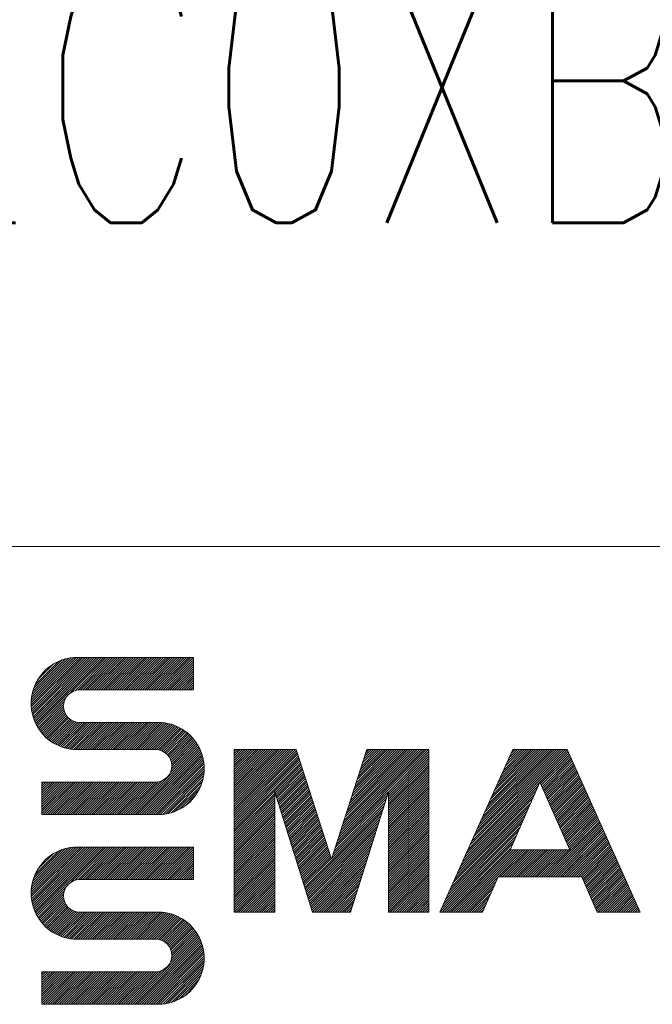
# Model space of a CAD drawing. Header units: millimetres. Extents: x 0 to 1189, y 0 to 841.
# Tile 13 of 23: x 1050 to 1061, y 18 to 37. Entities that reach past the tile are written whole.
import ezdxf

# ---------------------------------------------------------------- set-up
doc = ezdxf.new("R2010")
doc.units = ezdxf.units.MM
doc.layers.get('0').update_dxf_attribs({"linetype": 'CONTINUOUS'})
doc.layers.add('220', color=7, linetype='CONTINUOUS', true_color=0xffffff)
doc.styles.add('latin_extended', font='simplex.shx')

# ---------------------------------------------------------------- blocks, each defined once
blk = doc.blocks.new('HATCH7')
at = {"color": 1, "linetype": 'Continuous', "lineweight": 13}
for p, q in [((1053.513, 23.14), (1053.543, 23.17)), ((1053.513, 23.097), (1053.586, 23.17)), ((1053.513, 23.055), (1053.628, 23.17)), ((1053.513, 23.013), (1053.67, 23.17)), ((1053.513, 22.97), (1053.713, 23.17)), ((1053.513, 22.928), (1053.755, 23.17)), ((1053.513, 22.885), (1053.798, 23.17)), ((1053.513, 22.843), (1053.84, 23.17)), ((1053.513, 22.8), (1053.883, 23.17)), ((1053.513, 22.758), (1053.925, 23.17)), ((1053.513, 22.716), (1053.967, 23.17)), ((1053.513, 22.673), (1054.01, 23.17)), ((1053.513, 22.631), (1054.052, 23.17)), ((1053.513, 22.588), (1054.095, 23.17)), ((1053.513, 22.546), (1054.137, 23.17)), ((1053.513, 22.503), (1054.179, 23.17)), ((1053.513, 22.461), (1054.222, 23.17)), ((1053.513, 22.419), (1054.264, 23.17)), ((1053.513, 22.376), (1054.307, 23.17)), ((1053.513, 22.334), (1054.349, 23.17)), ((1053.513, 22.291), (1054.392, 23.17)), ((1053.513, 22.249), (1054.434, 23.17)), ((1053.513, 22.206), (1054.476, 23.17)), ((1053.513, 22.164), (1054.519, 23.17)), ((1053.513, 22.122), (1054.561, 23.17)), ((1053.513, 22.079), (1054.604, 23.17)), ((1053.513, 22.037), (1054.646, 23.17)), ((1053.513, 21.994), (1054.665, 23.147)), ((1053.513, 21.952), (1054.676, 23.115)), ((1053.513, 21.909), (1054.686, 23.083)), ((1055.423, 21.486), (1057.107, 23.17)), ((1055.444, 21.549), (1057.064, 23.17)), ((1055.464, 21.612), (1057.022, 23.17)), ((1055.484, 21.675), (1056.98, 23.17)), ((1055.505, 21.737), (1056.937, 23.17)), ((1055.525, 21.8), (1056.895, 23.17)), ((1055.545, 21.863), (1056.852, 23.17)), ((1055.565, 21.926), (1056.81, 23.17)), ((1055.586, 21.988), (1056.768, 23.17)), ((1055.606, 22.051), (1056.725, 23.17)), ((1055.626, 22.114), (1056.683, 23.17)), ((1055.647, 22.176), (1056.64, 23.17)), ((1055.667, 22.239), (1056.598, 23.17)), ((1055.687, 22.302), (1056.555, 23.17)), ((1055.708, 22.365), (1056.513, 23.17)), ((1055.728, 22.427), (1056.471, 23.17)), ((1055.748, 22.49), (1056.428, 23.17)), ((1055.768, 22.553), (1056.386, 23.17)), ((1055.789, 22.615), (1056.343, 23.17)), ((1055.809, 22.678), (1056.301, 23.17)), ((1055.829, 22.741), (1056.258, 23.17)), ((1055.85, 22.804), (1056.216, 23.17)), ((1055.87, 22.866), (1056.174, 23.17)), ((1055.89, 22.929), (1056.131, 23.17)), ((1055.91, 22.992), (1056.089, 23.17)), ((1055.931, 23.054), (1056.046, 23.17)), ((1055.951, 23.117), (1056.004, 23.17)), ((1056.363, 22.384), (1057.113, 23.134)), ((1056.363, 22.341), (1057.113, 23.091)), ((1053.513, 21.867), (1054.697, 23.051)), ((1053.513, 21.825), (1054.707, 23.019)), ((1053.513, 21.782), (1054.717, 22.986)), ((1053.513, 21.74), (1054.728, 22.954)), ((1053.513, 21.697), (1054.738, 22.922)), ((1056.363, 22.299), (1057.113, 23.049)), ((1056.363, 22.256), (1057.113, 23.006)), ((1056.363, 22.214), (1057.113, 22.964)), ((1056.363, 22.171), (1057.113, 22.921)), ((1053.513, 21.655), (1054.748, 22.89)), ((1054.269, 22.368), (1054.759, 22.858)), ((1054.279, 22.336), (1054.769, 22.826)), ((1054.289, 22.304), (1054.779, 22.794)), ((1054.299, 22.272), (1054.79, 22.762)), ((1054.31, 22.239), (1054.8, 22.73)), ((1056.363, 22.129), (1057.113, 22.879)), ((1056.363, 22.087), (1057.113, 22.837)), ((1056.363, 22.044), (1057.113, 22.794)), ((1056.363, 22.002), (1057.113, 22.752)), ((1054.32, 22.207), (1054.811, 22.698)), ((1054.33, 22.175), (1054.821, 22.666)), ((1054.34, 22.143), (1054.831, 22.634)), ((1054.35, 22.11), (1054.842, 22.602)), ((1054.36, 22.078), (1054.852, 22.57)), ((1054.371, 22.046), (1054.862, 22.538)), ((1056.363, 21.959), (1057.113, 22.709)), ((1056.363, 21.917), (1057.113, 22.667)), ((1056.363, 21.874), (1057.113, 22.624)), ((1056.363, 21.832), (1057.113, 22.582)), ((1056.363, 21.79), (1057.113, 22.54)), ((1053.513, 21.612), (1054.263, 22.362)), ((1054.381, 22.014), (1054.873, 22.506)), ((1054.391, 21.981), (1054.883, 22.474)), ((1054.401, 21.949), (1054.894, 22.442)), ((1054.411, 21.917), (1054.904, 22.409)), ((1054.422, 21.885), (1054.914, 22.377)), ((1055.403, 21.424), (1056.362, 22.382)), ((1056.363, 21.747), (1057.113, 22.497)), ((1056.363, 21.705), (1057.113, 22.455)), ((1056.363, 21.662), (1057.113, 22.412)), ((1056.363, 21.62), (1057.113, 22.37)), ((1053.513, 21.57), (1054.263, 22.32)), ((1053.513, 21.528), (1054.263, 22.278)), ((1053.513, 21.485), (1054.263, 22.235)), ((1053.513, 21.443), (1054.263, 22.193)), ((1054.432, 21.852), (1054.925, 22.345)), ((1054.442, 21.82), (1054.935, 22.313)), ((1054.452, 21.788), (1054.945, 22.281)), ((1054.462, 21.756), (1054.956, 22.249)), ((1054.472, 21.723), (1054.966, 22.217)), ((1054.483, 21.691), (1054.977, 22.185)), ((1055.342, 21.236), (1056.303, 22.196)), ((1055.363, 21.298), (1056.322, 22.258)), ((1055.383, 21.361), (1056.342, 22.32)), ((1056.363, 21.577), (1057.113, 22.327)), ((1056.363, 21.535), (1057.113, 22.285)), ((1056.363, 21.493), (1057.113, 22.243)), ((1056.363, 21.45), (1057.113, 22.2)), ((1053.513, 21.4), (1054.263, 22.15)), ((1053.513, 21.358), (1054.263, 22.108)), ((1053.513, 21.316), (1054.263, 22.066)), ((1053.513, 21.273), (1054.263, 22.023)), ((1054.493, 21.659), (1054.987, 22.153)), ((1054.503, 21.627), (1054.997, 22.121)), ((1054.513, 21.594), (1055.008, 22.089)), ((1054.523, 21.562), (1055.018, 22.057)), ((1054.534, 21.53), (1055.028, 22.025)), ((1054.544, 21.498), (1055.039, 21.993)), ((1054.819, 20.627), (1056.264, 22.072)), ((1054.829, 20.595), (1056.244, 22.01)), ((1055.322, 21.173), (1056.283, 22.134)), ((1056.363, 21.408), (1057.113, 22.158)), ((1056.363, 21.365), (1057.113, 22.115)), ((1056.363, 21.323), (1057.113, 22.073)), ((1056.363, 21.281), (1057.113, 22.031)), ((1053.513, 21.231), (1054.263, 21.981)), ((1053.513, 21.188), (1054.263, 21.938)), ((1053.513, 21.146), (1054.263, 21.896)), ((1053.513, 21.103), (1054.263, 21.853)), ((1053.513, 21.061), (1054.263, 21.811)), ((1054.554, 21.465), (1055.049, 21.961)), ((1054.564, 21.433), (1055.06, 21.929)), ((1054.574, 21.401), (1055.07, 21.897)), ((1054.584, 21.369), (1055.08, 21.865)), ((1054.595, 21.336), (1055.091, 21.832)), ((1054.839, 20.563), (1056.225, 21.948)), ((1054.849, 20.53), (1056.205, 21.886)), ((1054.859, 20.498), (1056.185, 21.824)), ((1056.363, 21.238), (1057.113, 21.988)), ((1056.363, 21.196), (1057.113, 21.946)), ((1056.363, 21.153), (1057.113, 21.903)), ((1056.363, 21.111), (1057.113, 21.861)), ((1056.363, 21.068), (1057.113, 21.818)), ((1053.513, 21.019), (1054.263, 21.769)), ((1053.513, 20.976), (1054.263, 21.726)), ((1053.513, 20.934), (1054.263, 21.684)), ((1053.513, 20.891), (1054.263, 21.641)), ((1054.605, 21.304), (1055.101, 21.8)), ((1054.615, 21.272), (1055.111, 21.768)), ((1054.625, 21.24), (1055.122, 21.736)), ((1054.635, 21.207), (1055.132, 21.704)), ((1054.646, 21.175), (1055.142, 21.672)), ((1054.656, 21.143), (1055.153, 21.64)), ((1054.87, 20.466), (1056.166, 21.762)), ((1054.88, 20.434), (1056.146, 21.7)), ((1054.89, 20.401), (1056.127, 21.638)), ((1056.363, 21.026), (1057.113, 21.776)), ((1056.363, 20.984), (1057.113, 21.734)), ((1056.363, 20.941), (1057.113, 21.691)), ((1056.363, 20.899), (1057.113, 21.649)), ((1053.513, 20.849), (1054.263, 21.599)), ((1053.513, 20.806), (1054.263, 21.556)), ((1053.513, 20.764), (1054.263, 21.514)), ((1053.513, 20.722), (1054.263, 21.472)), ((1054.666, 21.111), (1055.163, 21.608)), ((1054.676, 21.079), (1055.174, 21.576)), ((1054.686, 21.046), (1055.184, 21.544)), ((1054.696, 21.014), (1055.194, 21.512)), ((1054.707, 20.982), (1055.205, 21.48)), ((1054.717, 20.95), (1055.215, 21.448)), ((1054.9, 20.369), (1056.107, 21.576)), ((1054.91, 20.337), (1056.087, 21.514)), ((1054.92, 20.305), (1056.068, 21.452)), ((1056.363, 20.856), (1057.113, 21.606)), ((1056.363, 20.814), (1057.113, 21.564)), ((1056.363, 20.771), (1057.113, 21.521)), ((1056.363, 20.729), (1057.113, 21.479)), ((1053.513, 20.679), (1054.263, 21.429)), ((1053.513, 20.637), (1054.263, 21.387)), ((1053.513, 20.594), (1054.263, 21.344)), ((1053.513, 20.552), (1054.263, 21.302)), ((1054.727, 20.917), (1055.225, 21.416)), ((1054.737, 20.885), (1055.236, 21.384)), ((1054.747, 20.853), (1055.246, 21.352)), ((1054.758, 20.821), (1055.257, 21.32)), ((1054.768, 20.788), (1055.267, 21.288)), ((1054.931, 20.272), (1056.048, 21.39)), ((1054.941, 20.24), (1056.029, 21.328)), ((1054.951, 20.208), (1056.009, 21.266)), ((1056.363, 20.687), (1057.113, 21.437)), ((1056.363, 20.644), (1057.113, 21.394)), ((1056.363, 20.602), (1057.113, 21.352)), ((1056.363, 20.559), (1057.113, 21.309)), ((1056.363, 20.517), (1057.113, 21.267)), ((1053.513, 20.509), (1054.263, 21.259)), ((1053.513, 20.467), (1054.263, 21.217)), ((1053.513, 20.425), (1054.263, 21.175)), ((1053.513, 20.382), (1054.263, 21.132)), ((1053.513, 20.34), (1054.263, 21.09)), ((1054.778, 20.756), (1055.277, 21.255)), ((1054.788, 20.724), (1055.288, 21.223)), ((1054.798, 20.692), (1055.298, 21.191)), ((1054.808, 20.659), (1055.308, 21.159)), ((1054.961, 20.176), (1055.99, 21.204)), ((1054.998, 20.17), (1055.97, 21.142)), ((1055.04, 20.17), (1055.95, 21.08)), ((1056.363, 20.474), (1057.113, 21.224)), ((1056.363, 20.432), (1057.113, 21.182)), ((1056.363, 20.39), (1057.113, 21.14)), ((1056.363, 20.347), (1057.113, 21.097)), ((1053.513, 20.297), (1054.263, 21.047)), ((1053.513, 20.255), (1054.263, 21.005)), ((1053.513, 20.212), (1054.263, 20.962)), ((1053.513, 20.17), (1054.263, 20.92)), ((1055.083, 20.17), (1055.931, 21.018)), ((1055.125, 20.17), (1055.911, 20.956)), ((1056.363, 20.305), (1057.113, 21.055)), ((1056.363, 20.262), (1057.113, 21.012)), ((1056.363, 20.22), (1057.113, 20.97)), ((1056.363, 20.177), (1057.113, 20.927)), ((1053.555, 20.17), (1054.263, 20.878)), ((1053.598, 20.17), (1054.263, 20.835)), ((1053.64, 20.17), (1054.263, 20.793)), ((1053.683, 20.17), (1054.263, 20.75)), ((1055.168, 20.17), (1055.892, 20.894)), ((1055.21, 20.17), (1055.872, 20.832)), ((1055.252, 20.17), (1055.852, 20.77)), ((1056.398, 20.17), (1057.113, 20.885)), ((1056.44, 20.17), (1057.113, 20.843)), ((1056.483, 20.17), (1057.113, 20.8)), ((1056.525, 20.17), (1057.113, 20.758)), ((1053.725, 20.17), (1054.263, 20.708)), ((1053.768, 20.17), (1054.263, 20.665)), ((1053.81, 20.17), (1054.263, 20.623)), ((1053.852, 20.17), (1054.263, 20.581)), ((1053.895, 20.17), (1054.263, 20.538)), ((1055.295, 20.17), (1055.833, 20.708)), ((1055.337, 20.17), (1055.813, 20.646)), ((1055.38, 20.17), (1055.794, 20.584)), ((1056.568, 20.17), (1057.113, 20.715)), ((1056.61, 20.17), (1057.113, 20.673)), ((1056.653, 20.17), (1057.113, 20.63)), ((1056.695, 20.17), (1057.113, 20.588)), ((1056.737, 20.17), (1057.113, 20.546)), ((1053.937, 20.17), (1054.263, 20.496)), ((1053.98, 20.17), (1054.263, 20.453)), ((1054.022, 20.17), (1054.263, 20.411)), ((1054.064, 20.17), (1054.263, 20.368)), ((1055.422, 20.17), (1055.774, 20.522)), ((1055.465, 20.17), (1055.755, 20.46)), ((1055.507, 20.17), (1055.735, 20.398)), ((1056.78, 20.17), (1057.113, 20.503)), ((1056.822, 20.17), (1057.113, 20.461)), ((1056.865, 20.17), (1057.113, 20.418)), ((1056.907, 20.17), (1057.113, 20.376)), ((1054.107, 20.17), (1054.263, 20.326)), ((1054.149, 20.17), (1054.263, 20.284)), ((1054.192, 20.17), (1054.263, 20.241)), ((1054.234, 20.17), (1054.263, 20.199)), ((1055.549, 20.17), (1055.715, 20.336)), ((1055.592, 20.17), (1055.696, 20.274)), ((1055.634, 20.17), (1055.676, 20.212)), ((1056.949, 20.17), (1057.113, 20.333)), ((1056.992, 20.17), (1057.113, 20.291)), ((1057.034, 20.17), (1057.113, 20.249)), ((1057.077, 20.17), (1057.113, 20.206))]:
    blk.add_line(p, q, dxfattribs=at)
blk = doc.blocks.new('HATCH9')
at = {"color": 1, "linetype": 'Continuous', "lineweight": 13}
for p, q in [((1057.764, 21.173), (1059.694, 23.102)), ((1057.799, 21.25), (1059.68, 23.131)), ((1057.834, 21.327), (1059.667, 23.161)), ((1057.868, 21.404), (1059.634, 23.17)), ((1057.903, 21.481), (1059.592, 23.17)), ((1057.938, 21.559), (1059.549, 23.17)), ((1057.973, 21.636), (1059.507, 23.17)), ((1058.007, 21.713), (1059.464, 23.17)), ((1058.042, 21.79), (1059.422, 23.17)), ((1058.077, 21.867), (1059.38, 23.17)), ((1058.111, 21.944), (1059.337, 23.17)), ((1058.146, 22.021), (1059.295, 23.17)), ((1058.181, 22.099), (1059.252, 23.17)), ((1058.216, 22.176), (1059.21, 23.17)), ((1058.25, 22.253), (1059.167, 23.17)), ((1058.285, 22.33), (1059.125, 23.17)), ((1058.32, 22.407), (1059.083, 23.17)), ((1058.354, 22.484), (1059.04, 23.17)), ((1058.389, 22.561), (1058.998, 23.17)), ((1058.424, 22.638), (1058.955, 23.17)), ((1058.459, 22.716), (1058.913, 23.17)), ((1058.493, 22.793), (1058.87, 23.17)), ((1058.528, 22.87), (1058.828, 23.17)), ((1058.563, 22.947), (1058.786, 23.17)), ((1058.597, 23.024), (1058.743, 23.17)), ((1058.632, 23.101), (1058.701, 23.17)), ((1059.175, 22.541), (1059.707, 23.073)), ((1059.188, 22.511), (1059.72, 23.044)), ((1059.201, 22.482), (1059.733, 23.014)), ((1059.214, 22.453), (1059.746, 22.985)), ((1059.227, 22.423), (1059.759, 22.956)), ((1059.24, 22.394), (1059.773, 22.927)), ((1059.253, 22.364), (1059.786, 22.897)), ((1059.266, 22.335), (1059.799, 22.868)), ((1059.279, 22.305), (1059.812, 22.839)), ((1059.292, 22.276), (1059.825, 22.809)), ((1059.305, 22.247), (1059.838, 22.78)), ((1059.318, 22.217), (1059.852, 22.751)), ((1059.331, 22.188), (1059.865, 22.722)), ((1059.344, 22.158), (1059.878, 22.692)), ((1059.357, 22.129), (1059.891, 22.663)), ((1059.37, 22.099), (1059.904, 22.634)), ((1059.383, 22.07), (1059.917, 22.605)), ((1059.396, 22.041), (1059.931, 22.575)), ((1059.409, 22.011), (1059.944, 22.546)), ((1057.695, 21.019), (1059.099, 22.423)), ((1057.73, 21.096), (1059.133, 22.499)), ((1059.422, 21.982), (1059.957, 22.517)), ((1059.435, 21.952), (1059.97, 22.488)), ((1059.448, 21.923), (1059.983, 22.458)), ((1059.461, 21.893), (1059.996, 22.429)), ((1059.474, 21.864), (1060.01, 22.4)), ((1059.487, 21.835), (1060.023, 22.371)), ((1057.591, 20.787), (1058.998, 22.195)), ((1057.625, 20.864), (1059.032, 22.271)), ((1057.66, 20.941), (1059.066, 22.347)), ((1059.5, 21.805), (1060.036, 22.341)), ((1059.513, 21.776), (1060.049, 22.312)), ((1059.526, 21.746), (1060.062, 22.283)), ((1059.539, 21.717), (1060.075, 22.254)), ((1059.552, 21.688), (1060.089, 22.224)), ((1059.565, 21.658), (1060.102, 22.195)), ((1057.521, 20.633), (1058.931, 22.043)), ((1057.556, 20.71), (1058.965, 22.119)), ((1059.578, 21.629), (1060.115, 22.166)), ((1059.591, 21.599), (1060.128, 22.137)), ((1059.604, 21.57), (1060.141, 22.107)), ((1059.617, 21.54), (1060.154, 22.078)), ((1059.63, 21.511), (1060.168, 22.049)), ((1059.643, 21.482), (1060.181, 22.019)), ((1059.656, 21.452), (1060.194, 21.99)), ((1057.417, 20.401), (1058.83, 21.815)), ((1057.452, 20.479), (1058.864, 21.891)), ((1057.487, 20.556), (1058.898, 21.967)), ((1059.236, 20.82), (1060.26, 21.844)), ((1059.278, 20.82), (1060.273, 21.815)), ((1059.669, 21.423), (1060.207, 21.961)), ((1059.682, 21.393), (1060.22, 21.932)), ((1059.695, 21.364), (1060.233, 21.902)), ((1059.708, 21.334), (1060.247, 21.873)), ((1057.348, 20.247), (1058.763, 21.663)), ((1057.382, 20.324), (1058.797, 21.739)), ((1059.321, 20.82), (1060.286, 21.785)), ((1059.363, 20.82), (1060.299, 21.756)), ((1059.405, 20.82), (1060.312, 21.727)), ((1059.448, 20.82), (1060.326, 21.698)), ((1059.49, 20.82), (1060.339, 21.668)), ((1059.533, 20.82), (1060.352, 21.639)), ((1057.313, 20.17), (1058.73, 21.587)), ((1057.355, 20.17), (1058.696, 21.511)), ((1059.575, 20.82), (1060.365, 21.61)), ((1059.618, 20.82), (1060.378, 21.581)), ((1059.66, 20.82), (1060.391, 21.551)), ((1059.702, 20.82), (1060.405, 21.522)), ((1059.745, 20.82), (1060.418, 21.493)), ((1059.787, 20.82), (1060.431, 21.464)), ((1057.398, 20.17), (1058.662, 21.435)), ((1057.44, 20.17), (1058.629, 21.359)), ((1057.483, 20.17), (1058.633, 21.32)), ((1057.525, 20.17), (1058.675, 21.32)), ((1057.568, 20.17), (1058.718, 21.32)), ((1057.61, 20.17), (1058.76, 21.32)), ((1057.652, 20.17), (1058.802, 21.32)), ((1057.695, 20.17), (1058.845, 21.32)), ((1057.737, 20.17), (1058.887, 21.32)), ((1058.43, 20.82), (1058.93, 21.32)), ((1058.472, 20.82), (1058.972, 21.32)), ((1058.514, 20.82), (1059.014, 21.32)), ((1058.557, 20.82), (1059.057, 21.32)), ((1058.599, 20.82), (1059.099, 21.32)), ((1058.642, 20.82), (1059.142, 21.32)), ((1058.684, 20.82), (1059.184, 21.32)), ((1058.727, 20.82), (1059.227, 21.32)), ((1058.769, 20.82), (1059.269, 21.32)), ((1058.811, 20.82), (1059.311, 21.32)), ((1058.854, 20.82), (1059.354, 21.32)), ((1058.896, 20.82), (1059.396, 21.32)), ((1058.939, 20.82), (1059.439, 21.32)), ((1058.981, 20.82), (1059.481, 21.32)), ((1059.024, 20.82), (1059.524, 21.32)), ((1059.066, 20.82), (1059.566, 21.32)), ((1059.108, 20.82), (1059.608, 21.32)), ((1059.151, 20.82), (1059.651, 21.32)), ((1059.193, 20.82), (1059.693, 21.32)), ((1059.83, 20.82), (1060.444, 21.434)), ((1059.872, 20.82), (1060.457, 21.405)), ((1059.915, 20.82), (1060.47, 21.376)), ((1059.942, 20.805), (1060.484, 21.346)), ((1059.955, 20.775), (1060.497, 21.317)), ((1059.968, 20.746), (1060.51, 21.288)), ((1059.981, 20.717), (1060.523, 21.259)), ((1059.994, 20.687), (1060.536, 21.229)), ((1060.007, 20.658), (1060.549, 21.2)), ((1060.02, 20.628), (1060.563, 21.171)), ((1060.033, 20.599), (1060.576, 21.142)), ((1060.046, 20.569), (1060.589, 21.112)), ((1060.059, 20.54), (1060.602, 21.083)), ((1060.072, 20.511), (1060.615, 21.054)), ((1060.085, 20.481), (1060.628, 21.025)), ((1060.098, 20.452), (1060.642, 20.995)), ((1060.111, 20.422), (1060.655, 20.966)), ((1060.124, 20.393), (1060.668, 20.937)), ((1060.137, 20.363), (1060.681, 20.908)), ((1057.78, 20.17), (1058.36, 20.75)), ((1060.15, 20.334), (1060.694, 20.878)), ((1060.163, 20.305), (1060.707, 20.849)), ((1060.176, 20.275), (1060.721, 20.82)), ((1060.189, 20.246), (1060.734, 20.791)), ((1060.202, 20.216), (1060.747, 20.761)), ((1060.215, 20.187), (1060.76, 20.732)), ((1057.822, 20.17), (1058.327, 20.674)), ((1057.864, 20.17), (1058.293, 20.598)), ((1060.24, 20.17), (1060.773, 20.703)), ((1060.283, 20.17), (1060.786, 20.674)), ((1060.325, 20.17), (1060.8, 20.644)), ((1060.368, 20.17), (1060.813, 20.615)), ((1060.41, 20.17), (1060.826, 20.586)), ((1060.453, 20.17), (1060.839, 20.556)), ((1057.907, 20.17), (1058.259, 20.522)), ((1057.949, 20.17), (1058.226, 20.446)), ((1057.992, 20.17), (1058.192, 20.37)), ((1060.495, 20.17), (1060.852, 20.527)), ((1060.537, 20.17), (1060.865, 20.498)), ((1060.58, 20.17), (1060.879, 20.469)), ((1060.622, 20.17), (1060.892, 20.439)), ((1060.665, 20.17), (1060.905, 20.41)), ((1060.707, 20.17), (1060.918, 20.381)), ((1058.034, 20.17), (1058.159, 20.294)), ((1058.077, 20.17), (1058.125, 20.218)), ((1060.749, 20.17), (1060.931, 20.352)), ((1060.792, 20.17), (1060.944, 20.322)), ((1060.834, 20.17), (1060.958, 20.293)), ((1060.877, 20.17), (1060.971, 20.264)), ((1060.919, 20.17), (1060.984, 20.235)), ((1060.962, 20.17), (1060.997, 20.205)), ((1061.004, 20.17), (1061.01, 20.176))]:
    blk.add_line(p, q, dxfattribs=at)
blk = doc.blocks.new('HATCH11')
at = {"color": 1, "linetype": 'Continuous', "lineweight": 13}
for p, q in [((1049.765, 20.539), (1050.597, 21.371)), ((1049.765, 20.496), (1050.639, 21.371)), ((1049.767, 20.456), (1050.681, 21.37)), ((1049.767, 20.583), (1050.552, 21.369)), ((1049.771, 20.417), (1050.723, 21.37)), ((1049.772, 20.63), (1050.505, 21.364)), ((1049.776, 20.38), (1050.766, 21.37)), ((1049.78, 20.681), (1050.455, 21.356)), ((1049.783, 20.345), (1050.808, 21.37)), ((1049.791, 20.31), (1050.85, 21.37)), ((1049.792, 20.736), (1050.4, 21.343)), ((1049.8, 20.277), (1050.893, 21.37)), ((1049.81, 20.245), (1050.935, 21.37)), ((1049.811, 20.797), (1050.339, 21.325)), ((1049.821, 20.214), (1050.978, 21.37)), ((1049.834, 20.183), (1051.02, 21.37)), ((1049.838, 20.867), (1050.269, 21.297)), ((1049.847, 20.154), (1051.063, 21.37)), ((1049.861, 20.126), (1051.105, 21.37)), ((1050.498, 20.721), (1051.147, 21.37)), ((1050.577, 20.757), (1051.19, 21.37)), ((1050.631, 20.768), (1051.232, 21.37)), ((1050.675, 20.77), (1051.275, 21.37)), ((1050.717, 20.77), (1051.317, 21.37)), ((1050.76, 20.77), (1051.36, 21.37)), ((1050.802, 20.77), (1051.402, 21.37)), ((1050.844, 20.77), (1051.444, 21.37)), ((1050.887, 20.77), (1051.487, 21.37)), ((1050.929, 20.77), (1051.529, 21.37)), ((1050.972, 20.77), (1051.572, 21.37)), ((1051.014, 20.77), (1051.614, 21.37)), ((1051.057, 20.77), (1051.657, 21.37)), ((1051.099, 20.77), (1051.699, 21.37)), ((1051.141, 20.77), (1051.741, 21.37)), ((1051.184, 20.77), (1051.784, 21.37)), ((1051.226, 20.77), (1051.826, 21.37)), ((1051.269, 20.77), (1051.869, 21.37)), ((1051.311, 20.77), (1051.911, 21.37)), ((1051.354, 20.77), (1051.954, 21.37)), ((1051.396, 20.77), (1051.996, 21.37)), ((1051.438, 20.77), (1052.038, 21.37)), ((1051.481, 20.77), (1052.081, 21.37)), ((1051.523, 20.77), (1052.123, 21.37)), ((1051.566, 20.77), (1052.166, 21.37)), ((1051.608, 20.77), (1052.208, 21.37)), ((1051.651, 20.77), (1052.251, 21.37)), ((1051.693, 20.77), (1052.293, 21.37)), ((1051.735, 20.77), (1052.335, 21.37)), ((1051.778, 20.77), (1052.378, 21.37)), ((1051.82, 20.77), (1052.42, 21.37)), ((1051.863, 20.77), (1052.463, 21.37)), ((1051.905, 20.77), (1052.505, 21.37)), ((1051.948, 20.77), (1052.548, 21.37)), ((1051.99, 20.77), (1052.59, 21.37)), ((1052.032, 20.77), (1052.632, 21.37)), ((1052.075, 20.77), (1052.675, 21.37)), ((1052.117, 20.77), (1052.717, 21.37)), ((1052.16, 20.77), (1052.76, 21.37)), ((1052.202, 20.77), (1052.763, 21.331)), ((1052.245, 20.77), (1052.763, 21.288)), ((1049.884, 20.955), (1050.181, 21.252)), ((1052.287, 20.77), (1052.763, 21.246)), ((1052.329, 20.77), (1052.763, 21.204)), ((1052.372, 20.77), (1052.763, 21.161)), ((1052.414, 20.77), (1052.763, 21.119)), ((1052.457, 20.77), (1052.763, 21.076)), ((1052.499, 20.77), (1052.763, 21.034)), ((1052.542, 20.77), (1052.763, 20.991)), ((1052.584, 20.77), (1052.763, 20.949)), ((1052.626, 20.77), (1052.763, 20.907)), ((1052.669, 20.77), (1052.763, 20.864)), ((1052.711, 20.77), (1052.763, 20.822)), ((1052.754, 20.77), (1052.763, 20.779)), ((1049.876, 20.099), (1050.412, 20.635)), ((1049.892, 20.072), (1050.375, 20.556)), ((1049.908, 20.046), (1050.365, 20.502)), ((1049.926, 20.021), (1050.363, 20.458)), ((1049.944, 19.997), (1050.367, 20.42)), ((1049.963, 19.973), (1050.375, 20.385)), ((1049.983, 19.951), (1050.386, 20.354)), ((1050.003, 19.929), (1050.4, 20.326)), ((1050.024, 19.907), (1050.416, 20.299)), ((1050.046, 19.887), (1050.435, 20.275)), ((1050.069, 19.867), (1050.455, 20.253)), ((1050.093, 19.848), (1050.478, 20.234)), ((1050.117, 19.83), (1050.503, 20.216)), ((1050.142, 19.813), (1050.53, 20.201)), ((1050.168, 19.796), (1050.56, 20.188)), ((1050.194, 19.78), (1050.592, 20.178)), ((1050.222, 19.765), (1050.628, 20.172)), ((1051.611, 19.67), (1052.113, 20.171)), ((1050.25, 19.751), (1050.669, 20.17)), ((1050.279, 19.738), (1050.711, 20.17)), ((1050.309, 19.726), (1050.754, 20.17)), ((1050.34, 19.714), (1050.796, 20.17)), ((1050.373, 19.704), (1050.838, 20.17)), ((1050.406, 19.695), (1050.881, 20.17)), ((1050.44, 19.687), (1050.923, 20.17)), ((1050.476, 19.68), (1050.966, 20.17)), ((1050.513, 19.675), (1051.008, 20.17)), ((1050.552, 19.671), (1051.051, 20.17)), ((1050.592, 19.669), (1051.093, 20.17)), ((1050.634, 19.669), (1051.135, 20.17)), ((1050.678, 19.67), (1051.178, 20.17)), ((1050.72, 19.67), (1051.22, 20.17)), ((1050.763, 19.67), (1051.263, 20.17)), ((1050.805, 19.67), (1051.305, 20.17)), ((1050.848, 19.67), (1051.348, 20.17)), ((1050.89, 19.67), (1051.39, 20.17)), ((1050.932, 19.67), (1051.432, 20.17)), ((1050.975, 19.67), (1051.475, 20.17)), ((1051.017, 19.67), (1051.517, 20.17)), ((1051.06, 19.67), (1051.56, 20.17)), ((1051.102, 19.67), (1051.602, 20.17)), ((1051.145, 19.67), (1051.645, 20.17)), ((1051.187, 19.67), (1051.687, 20.17)), ((1051.229, 19.67), (1051.729, 20.17)), ((1051.272, 19.67), (1051.772, 20.17)), ((1051.314, 19.67), (1051.814, 20.17)), ((1051.357, 19.67), (1051.857, 20.17)), ((1051.399, 19.67), (1051.899, 20.17)), ((1051.442, 19.67), (1051.942, 20.17)), ((1051.484, 19.67), (1051.984, 20.17)), ((1051.526, 19.67), (1052.026, 20.17)), ((1051.569, 19.67), (1052.069, 20.17)), ((1051.654, 19.67), (1052.154, 20.17)), ((1051.696, 19.67), (1052.193, 20.167)), ((1051.738, 19.67), (1052.231, 20.163)), ((1051.781, 19.67), (1052.268, 20.157)), ((1051.823, 19.67), (1052.303, 20.149)), ((1051.866, 19.67), (1052.336, 20.141)), ((1051.908, 19.67), (1052.369, 20.131)), ((1051.951, 19.67), (1052.401, 20.12)), ((1051.993, 19.67), (1052.431, 20.108)), ((1052.035, 19.67), (1052.461, 20.096)), ((1052.078, 19.67), (1052.49, 20.082)), ((1052.116, 19.665), (1052.518, 20.067)), ((1052.15, 19.657), (1052.545, 20.052)), ((1052.181, 19.646), (1052.571, 20.036)), ((1052.209, 19.632), (1052.596, 20.019)), ((1052.235, 19.615), (1052.621, 20.001)), ((1052.259, 19.597), (1052.645, 19.982)), ((1052.281, 19.576), (1052.668, 19.963)), ((1052.301, 19.553), (1052.69, 19.943)), ((1052.318, 19.528), (1052.712, 19.922)), ((1052.333, 19.501), (1052.733, 19.901)), ((1052.346, 19.471), (1052.753, 19.878)), ((1052.355, 19.438), (1052.772, 19.855)), ((1052.361, 19.402), (1052.791, 19.831)), ((1051.599, 18.47), (1052.857, 19.728)), ((1051.642, 18.47), (1052.872, 19.7)), ((1051.684, 18.47), (1052.886, 19.672)), ((1051.726, 18.47), (1052.898, 19.642)), ((1052.339, 19.252), (1052.842, 19.755)), ((1052.358, 19.313), (1052.826, 19.781)), ((1052.363, 19.361), (1052.809, 19.807)), ((1051.769, 18.47), (1052.91, 19.611)), ((1051.811, 18.47), (1052.921, 19.58)), ((1051.854, 18.47), (1052.931, 19.547)), ((1051.896, 18.47), (1052.939, 19.513)), ((1051.939, 18.47), (1052.947, 19.478)), ((1051.981, 18.47), (1052.953, 19.442)), ((1052.023, 18.47), (1052.957, 19.404)), ((1052.066, 18.47), (1052.96, 19.365)), ((1052.107, 18.469), (1052.962, 19.323)), ((1052.15, 18.47), (1052.961, 19.28)), ((1051.557, 18.47), (1052.181, 19.094)), ((1052.196, 18.473), (1052.957, 19.234)), ((1052.245, 18.479), (1052.951, 19.185)), ((1052.298, 18.489), (1052.941, 19.133)), ((1049.963, 19.04), (1049.993, 19.07)), ((1049.963, 18.998), (1050.035, 19.07)), ((1049.963, 18.955), (1050.078, 19.07)), ((1049.963, 18.913), (1050.12, 19.07)), ((1049.963, 18.87), (1050.163, 19.07)), ((1049.963, 18.828), (1050.205, 19.07)), ((1049.963, 18.785), (1050.248, 19.07)), ((1049.963, 18.743), (1050.29, 19.07)), ((1049.963, 18.701), (1050.332, 19.07)), ((1049.963, 18.658), (1050.375, 19.07)), ((1049.963, 18.616), (1050.417, 19.07)), ((1049.963, 18.573), (1050.46, 19.07)), ((1049.963, 18.531), (1050.502, 19.07)), ((1049.963, 18.488), (1050.545, 19.07)), ((1049.987, 18.47), (1050.587, 19.07)), ((1050.029, 18.47), (1050.629, 19.07)), ((1050.072, 18.47), (1050.672, 19.07)), ((1050.114, 18.47), (1050.714, 19.07)), ((1050.157, 18.47), (1050.757, 19.07)), ((1050.199, 18.47), (1050.799, 19.07)), ((1050.242, 18.47), (1050.842, 19.07)), ((1050.284, 18.47), (1050.884, 19.07)), ((1050.326, 18.47), (1050.926, 19.07)), ((1050.369, 18.47), (1050.969, 19.07)), ((1050.411, 18.47), (1051.011, 19.07)), ((1050.454, 18.47), (1051.054, 19.07)), ((1050.496, 18.47), (1051.096, 19.07)), ((1050.538, 18.47), (1051.138, 19.07)), ((1050.581, 18.47), (1051.181, 19.07)), ((1050.623, 18.47), (1051.223, 19.07)), ((1050.666, 18.47), (1051.266, 19.07)), ((1050.708, 18.47), (1051.308, 19.07)), ((1050.751, 18.47), (1051.351, 19.07)), ((1050.793, 18.47), (1051.393, 19.07)), ((1050.835, 18.47), (1051.435, 19.07)), ((1050.878, 18.47), (1051.478, 19.07)), ((1050.92, 18.47), (1051.52, 19.07)), ((1050.963, 18.47), (1051.563, 19.07)), ((1051.005, 18.47), (1051.605, 19.07)), ((1051.048, 18.47), (1051.648, 19.07)), ((1051.09, 18.47), (1051.69, 19.07)), ((1051.132, 18.47), (1051.732, 19.07)), ((1051.175, 18.47), (1051.775, 19.07)), ((1051.217, 18.47), (1051.817, 19.07)), ((1051.26, 18.47), (1051.86, 19.07)), ((1051.302, 18.47), (1051.902, 19.07)), ((1051.345, 18.47), (1051.945, 19.07)), ((1051.387, 18.47), (1051.987, 19.07)), ((1051.429, 18.47), (1052.029, 19.07)), ((1051.472, 18.47), (1052.072, 19.07)), ((1051.514, 18.47), (1052.12, 19.075)), ((1052.355, 18.505), (1052.926, 19.075)), ((1052.42, 18.527), (1052.903, 19.01)), ((1052.497, 18.561), (1052.869, 18.934)), ((1052.605, 18.627), (1052.803, 18.826))]:
    blk.add_line(p, q, dxfattribs=at)
blk = doc.blocks.new('HATCH13')
at = {"color": 1, "linetype": 'Continuous', "lineweight": 13}
for p, q in [((1049.765, 24.039), (1050.597, 24.871)), ((1049.765, 23.996), (1050.639, 24.871)), ((1049.767, 23.956), (1050.681, 24.87)), ((1049.767, 24.083), (1050.552, 24.869)), ((1049.771, 23.917), (1050.723, 24.87)), ((1049.772, 24.13), (1050.505, 24.864)), ((1049.776, 23.88), (1050.766, 24.87)), ((1049.78, 24.181), (1050.455, 24.856)), ((1049.783, 23.845), (1050.808, 24.87)), ((1049.791, 23.81), (1050.85, 24.87)), ((1049.792, 24.236), (1050.4, 24.843)), ((1049.8, 23.777), (1050.893, 24.87)), ((1049.81, 23.745), (1050.935, 24.87)), ((1049.811, 24.297), (1050.339, 24.825)), ((1049.821, 23.714), (1050.978, 24.87)), ((1049.834, 23.683), (1051.02, 24.87)), ((1049.838, 24.367), (1050.269, 24.797)), ((1049.847, 23.654), (1051.063, 24.87)), ((1049.861, 23.626), (1051.105, 24.87)), ((1049.884, 24.455), (1050.181, 24.752)), ((1050.498, 24.221), (1051.147, 24.87)), ((1050.577, 24.257), (1051.19, 24.87)), ((1050.631, 24.268), (1051.232, 24.87)), ((1050.675, 24.27), (1051.275, 24.87)), ((1050.717, 24.27), (1051.317, 24.87)), ((1050.76, 24.27), (1051.36, 24.87)), ((1050.802, 24.27), (1051.402, 24.87)), ((1050.844, 24.27), (1051.444, 24.87)), ((1050.887, 24.27), (1051.487, 24.87)), ((1050.929, 24.27), (1051.529, 24.87)), ((1050.972, 24.27), (1051.572, 24.87)), ((1051.014, 24.27), (1051.614, 24.87)), ((1051.057, 24.27), (1051.657, 24.87)), ((1051.099, 24.27), (1051.699, 24.87)), ((1051.141, 24.27), (1051.741, 24.87)), ((1051.184, 24.27), (1051.784, 24.87)), ((1051.226, 24.27), (1051.826, 24.87)), ((1051.269, 24.27), (1051.869, 24.87)), ((1051.311, 24.27), (1051.911, 24.87)), ((1051.354, 24.27), (1051.954, 24.87)), ((1051.396, 24.27), (1051.996, 24.87)), ((1051.438, 24.27), (1052.038, 24.87)), ((1051.481, 24.27), (1052.081, 24.87)), ((1051.523, 24.27), (1052.123, 24.87)), ((1051.566, 24.27), (1052.166, 24.87)), ((1051.608, 24.27), (1052.208, 24.87)), ((1051.651, 24.27), (1052.251, 24.87)), ((1051.693, 24.27), (1052.293, 24.87)), ((1051.735, 24.27), (1052.335, 24.87)), ((1051.778, 24.27), (1052.378, 24.87)), ((1051.82, 24.27), (1052.42, 24.87)), ((1051.863, 24.27), (1052.463, 24.87)), ((1051.905, 24.27), (1052.505, 24.87)), ((1051.948, 24.27), (1052.548, 24.87)), ((1051.99, 24.27), (1052.59, 24.87)), ((1052.032, 24.27), (1052.632, 24.87)), ((1052.075, 24.27), (1052.675, 24.87)), ((1052.117, 24.27), (1052.717, 24.87)), ((1052.16, 24.27), (1052.76, 24.87)), ((1052.202, 24.27), (1052.763, 24.831)), ((1052.245, 24.27), (1052.763, 24.788)), ((1052.287, 24.27), (1052.763, 24.746)), ((1052.329, 24.27), (1052.763, 24.704)), ((1052.372, 24.27), (1052.763, 24.661)), ((1052.414, 24.27), (1052.763, 24.619)), ((1052.457, 24.27), (1052.763, 24.576)), ((1052.499, 24.27), (1052.763, 24.534)), ((1052.542, 24.27), (1052.763, 24.491)), ((1052.584, 24.27), (1052.763, 24.449)), ((1052.626, 24.27), (1052.763, 24.407)), ((1052.669, 24.27), (1052.763, 24.364)), ((1052.711, 24.27), (1052.763, 24.322)), ((1052.754, 24.27), (1052.763, 24.279)), ((1049.876, 23.599), (1050.412, 24.135)), ((1049.892, 23.572), (1050.375, 24.056)), ((1049.908, 23.546), (1050.365, 24.002)), ((1049.926, 23.521), (1050.363, 23.958)), ((1049.944, 23.497), (1050.367, 23.92)), ((1049.963, 23.473), (1050.375, 23.885)), ((1049.983, 23.451), (1050.386, 23.854)), ((1050.003, 23.429), (1050.4, 23.826)), ((1050.024, 23.407), (1050.416, 23.799)), ((1050.046, 23.387), (1050.435, 23.775)), ((1050.069, 23.367), (1050.455, 23.753)), ((1050.093, 23.348), (1050.478, 23.734)), ((1050.117, 23.33), (1050.503, 23.716)), ((1050.142, 23.313), (1050.53, 23.701)), ((1050.168, 23.296), (1050.56, 23.688)), ((1050.194, 23.28), (1050.592, 23.678)), ((1050.222, 23.265), (1050.628, 23.672)), ((1050.25, 23.251), (1050.669, 23.67)), ((1050.279, 23.238), (1050.711, 23.67)), ((1050.309, 23.226), (1050.754, 23.67)), ((1050.34, 23.214), (1050.796, 23.67)), ((1050.373, 23.204), (1050.838, 23.67)), ((1050.406, 23.195), (1050.881, 23.67)), ((1050.44, 23.187), (1050.923, 23.67)), ((1050.476, 23.18), (1050.966, 23.67)), ((1050.513, 23.175), (1051.008, 23.67)), ((1050.552, 23.171), (1051.051, 23.67)), ((1050.592, 23.169), (1051.093, 23.67)), ((1050.634, 23.169), (1051.135, 23.67)), ((1050.678, 23.17), (1051.178, 23.67)), ((1050.72, 23.17), (1051.22, 23.67)), ((1050.763, 23.17), (1051.263, 23.67)), ((1050.805, 23.17), (1051.305, 23.67)), ((1050.848, 23.17), (1051.348, 23.67)), ((1050.89, 23.17), (1051.39, 23.67)), ((1050.932, 23.17), (1051.432, 23.67)), ((1050.975, 23.17), (1051.475, 23.67)), ((1051.017, 23.17), (1051.517, 23.67)), ((1051.06, 23.17), (1051.56, 23.67)), ((1051.102, 23.17), (1051.602, 23.67)), ((1051.145, 23.17), (1051.645, 23.67)), ((1051.187, 23.17), (1051.687, 23.67)), ((1051.229, 23.17), (1051.729, 23.67)), ((1051.272, 23.17), (1051.772, 23.67)), ((1051.314, 23.17), (1051.814, 23.67)), ((1051.357, 23.17), (1051.857, 23.67)), ((1051.399, 23.17), (1051.899, 23.67)), ((1051.442, 23.17), (1051.942, 23.67)), ((1051.484, 23.17), (1051.984, 23.67)), ((1051.526, 23.17), (1052.026, 23.67)), ((1051.569, 23.17), (1052.069, 23.67)), ((1051.611, 23.17), (1052.113, 23.671)), ((1051.654, 23.17), (1052.154, 23.67)), ((1051.696, 23.17), (1052.193, 23.667)), ((1051.738, 23.17), (1052.231, 23.663)), ((1051.781, 23.17), (1052.268, 23.657)), ((1051.823, 23.17), (1052.303, 23.649)), ((1051.866, 23.17), (1052.336, 23.641)), ((1051.908, 23.17), (1052.369, 23.631)), ((1051.951, 23.17), (1052.401, 23.62)), ((1051.993, 23.17), (1052.431, 23.608)), ((1052.035, 23.17), (1052.461, 23.596)), ((1052.078, 23.17), (1052.49, 23.582)), ((1052.116, 23.165), (1052.518, 23.567)), ((1052.15, 23.157), (1052.545, 23.552)), ((1052.181, 23.146), (1052.571, 23.536)), ((1052.209, 23.132), (1052.596, 23.519)), ((1052.235, 23.115), (1052.621, 23.501)), ((1052.259, 23.097), (1052.645, 23.482)), ((1052.281, 23.076), (1052.668, 23.463)), ((1052.301, 23.053), (1052.69, 23.443)), ((1052.318, 23.028), (1052.712, 23.422)), ((1052.333, 23.001), (1052.733, 23.401)), ((1052.346, 22.971), (1052.753, 23.378)), ((1052.355, 22.938), (1052.772, 23.355)), ((1052.358, 22.813), (1052.826, 23.281)), ((1052.361, 22.902), (1052.791, 23.331)), ((1052.363, 22.861), (1052.809, 23.307)), ((1051.599, 21.97), (1052.857, 23.228)), ((1051.642, 21.97), (1052.872, 23.2)), ((1051.684, 21.97), (1052.886, 23.172)), ((1051.726, 21.97), (1052.898, 23.142)), ((1051.769, 21.97), (1052.91, 23.111)), ((1051.811, 21.97), (1052.921, 23.08)), ((1052.339, 22.752), (1052.842, 23.255)), ((1051.854, 21.97), (1052.931, 23.047)), ((1051.896, 21.97), (1052.939, 23.013)), ((1051.939, 21.97), (1052.947, 22.978)), ((1051.981, 21.97), (1052.953, 22.942)), ((1052.023, 21.97), (1052.957, 22.904)), ((1052.066, 21.97), (1052.96, 22.865)), ((1052.107, 21.969), (1052.962, 22.823)), ((1052.15, 21.97), (1052.961, 22.78)), ((1052.196, 21.973), (1052.957, 22.734)), ((1049.963, 22.54), (1049.993, 22.57)), ((1049.963, 22.498), (1050.035, 22.57)), ((1049.963, 22.455), (1050.078, 22.57)), ((1049.963, 22.413), (1050.12, 22.57)), ((1049.963, 22.37), (1050.163, 22.57)), ((1049.963, 22.328), (1050.205, 22.57)), ((1049.963, 22.285), (1050.248, 22.57)), ((1049.963, 22.243), (1050.29, 22.57)), ((1049.963, 22.201), (1050.332, 22.57)), ((1049.963, 22.158), (1050.375, 22.57)), ((1049.963, 22.116), (1050.417, 22.57)), ((1049.963, 22.073), (1050.46, 22.57)), ((1049.963, 22.031), (1050.502, 22.57)), ((1049.963, 21.988), (1050.545, 22.57)), ((1049.987, 21.97), (1050.587, 22.57)), ((1050.029, 21.97), (1050.629, 22.57)), ((1050.072, 21.97), (1050.672, 22.57)), ((1050.114, 21.97), (1050.714, 22.57)), ((1050.157, 21.97), (1050.757, 22.57)), ((1050.199, 21.97), (1050.799, 22.57)), ((1050.242, 21.97), (1050.842, 22.57)), ((1050.284, 21.97), (1050.884, 22.57)), ((1050.326, 21.97), (1050.926, 22.57)), ((1050.369, 21.97), (1050.969, 22.57)), ((1050.411, 21.97), (1051.011, 22.57)), ((1050.454, 21.97), (1051.054, 22.57)), ((1050.496, 21.97), (1051.096, 22.57)), ((1050.538, 21.97), (1051.138, 22.57)), ((1050.581, 21.97), (1051.181, 22.57)), ((1050.623, 21.97), (1051.223, 22.57)), ((1050.666, 21.97), (1051.266, 22.57)), ((1050.708, 21.97), (1051.308, 22.57)), ((1050.751, 21.97), (1051.351, 22.57)), ((1050.793, 21.97), (1051.393, 22.57)), ((1050.835, 21.97), (1051.435, 22.57)), ((1050.878, 21.97), (1051.478, 22.57)), ((1050.92, 21.97), (1051.52, 22.57)), ((1050.963, 21.97), (1051.563, 22.57)), ((1051.005, 21.97), (1051.605, 22.57)), ((1051.048, 21.97), (1051.648, 22.57)), ((1051.09, 21.97), (1051.69, 22.57)), ((1051.132, 21.97), (1051.732, 22.57)), ((1051.175, 21.97), (1051.775, 22.57)), ((1051.217, 21.97), (1051.817, 22.57)), ((1051.26, 21.97), (1051.86, 22.57)), ((1051.302, 21.97), (1051.902, 22.57)), ((1051.345, 21.97), (1051.945, 22.57)), ((1051.387, 21.97), (1051.987, 22.57)), ((1051.429, 21.97), (1052.029, 22.57)), ((1051.472, 21.97), (1052.072, 22.57)), ((1051.514, 21.97), (1052.12, 22.575)), ((1051.557, 21.97), (1052.181, 22.594)), ((1052.245, 21.979), (1052.951, 22.685)), ((1052.298, 21.989), (1052.941, 22.633)), ((1052.355, 22.005), (1052.926, 22.575)), ((1052.42, 22.027), (1052.903, 22.51)), ((1052.497, 22.061), (1052.869, 22.434)), ((1052.605, 22.127), (1052.803, 22.326))]:
    blk.add_line(p, q, dxfattribs=at)

msp = doc.modelspace()

# ---------------------------------------------------------------- linework, layer by layer
at = {"layer": '220', "color": 150, "linetype": 'Continuous', "lineweight": 18}
msp.add_line((999, 26.92), (1179, 26.92), dxfattribs=at)
at = {"layer": '220', "color": 150, "linetype": 'Continuous', "lineweight": 13}
msp.add_line((1032.187, 26.92), (1083.2, 26.92), dxfattribs=at)
at = {"layer": '220', "color": 30, "linetype": 'Continuous', "lineweight": 18}
for p, q in [((1050.663, 24.87), (1052.763, 24.87)), ((1052.763, 24.87), (1052.763, 24.27)), ((1050.663, 24.27), (1052.763, 24.27)), ((1050.663, 23.67), (1052.063, 23.67)), ((1050.663, 23.17), (1052.063, 23.17)), ((1053.513, 23.17), (1054.658, 23.17)), ((1053.513, 23.17), (1053.513, 20.17)), ((1054.658, 23.17), (1055.313, 21.145)), ((1055.313, 21.145), (1055.968, 23.17)), ((1055.968, 23.17), (1057.113, 23.17)), ((1057.113, 23.17), (1057.113, 20.17)), ((1058.663, 23.17), (1057.313, 20.17)), ((1058.663, 23.17), (1059.663, 23.17)), ((1059.663, 23.17), (1061.013, 20.17)), ((1049.963, 22.57), (1049.963, 21.97)), ((1049.963, 22.57), (1052.063, 22.57)), ((1058.612, 21.32), (1059.163, 22.567)), ((1059.714, 21.32), (1059.163, 22.567)), ((1054.263, 22.387), (1054.263, 20.17)), ((1054.263, 22.387), (1054.963, 20.17)), ((1056.363, 22.387), (1055.663, 20.17)), ((1056.363, 22.387), (1056.363, 20.17)), ((1049.963, 21.97), (1052.063, 21.97)), ((1050.663, 21.37), (1052.763, 21.37)), ((1052.763, 21.37), (1052.763, 20.77)), ((1058.612, 21.32), (1059.714, 21.32)), ((1050.663, 20.77), (1052.763, 20.77)), ((1058.104, 20.17), (1058.391, 20.82)), ((1058.391, 20.82), (1059.935, 20.82)), ((1060.222, 20.17), (1059.935, 20.82)), ((1050.663, 20.17), (1052.063, 20.17)), ((1053.513, 20.17), (1054.263, 20.17)), ((1054.963, 20.17), (1055.663, 20.17)), ((1056.363, 20.17), (1057.113, 20.17)), ((1057.313, 20.17), (1058.104, 20.17)), ((1060.222, 20.17), (1061.013, 20.17)), ((1050.663, 19.67), (1052.063, 19.67)), ((1049.963, 19.07), (1052.063, 19.07)), ((1049.963, 19.07), (1049.963, 18.47)), ((1049.963, 18.47), (1052.063, 18.47))]:
    msp.add_line(p, q, dxfattribs=at)
for centre, radius, start, end in [((1050.616, 24.02), 0.851, 86.8158, 273.1842), ((1050.663, 23.97), 0.3, 90, 270), ((1052.11, 22.82), 0.851, 266.8152, 93.1848), ((1052.063, 22.87), 0.3, 270, 90), ((1050.616, 20.52), 0.851, 86.8158, 273.1842), ((1050.663, 20.47), 0.3, 90, 270), ((1052.11, 19.32), 0.851, 266.8152, 93.1848), ((1052.063, 19.37), 0.3, 270, 90)]:
    msp.add_arc(centre, radius, start, end, dxfattribs=at)

# ---------------------------------------------------------------- block references
at = {"layer": '220', "color": 1, "linetype": 'Continuous', "lineweight": 13}
for name in ['HATCH13', 'HATCH7', 'HATCH9', 'HATCH11']:
    msp.add_blockref(name, (0, 0), dxfattribs=at)

# ---------------------------------------------------------------- texts
at = {"layer": '220', "color": 30, "linetype": 'Continuous', "lineweight": 25, "insert": (1040.583, 31.225), "char_height": 5, "attachment_point": 7, "line_spacing_factor": 0.963855, "style": 'latin_extended'}
msp.add_mtext('\\W0.6805;M62C0XB/M62C0XC', dxfattribs=at)

doc.saveas('drawing.dxf')
